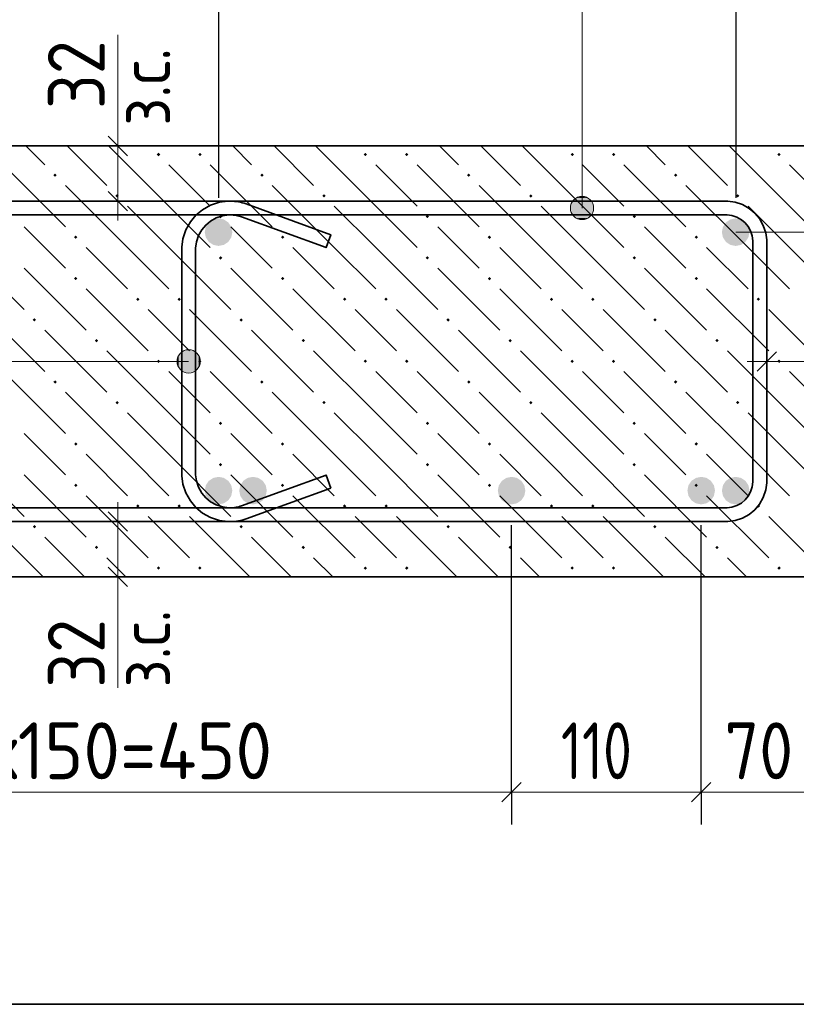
# Model space of a CAD drawing. Header units: millimetres. Extents: x 0 to 42000, y 0 to 29700.
# Tile 13 of 21: x 31522 to 34525, y 12573 to 16383. Entities that reach past the tile are written whole.
import ezdxf

# ---------------------------------------------------------------- set-up
doc = ezdxf.new("R2010")
doc.units = ezdxf.units.MM
doc.linetypes.add('______2', pattern=[270, 200, -70])
for name, color, linetype, lineweight in [('S1 Продольная арматура', 52, 'Continuous', 25), ('S2 ДОП Продольная арматура', 52, 'Continuous', 25), ('Standard', 7, 'Continuous', 25), ('Затяжка', 52, 'Continuous', 25), ('Позиционная метка линия выноска', 7, 'Continuous', 13), ('Размерная выноска', 7, 'Continuous', 13), ('Хомут', 52, 'Continuous', 25)]:
    doc.layers.add(name, color=color, linetype=linetype, lineweight=lineweight)
doc.layers.add('ЖБ Пилон', color=7, linetype='______2', lineweight=13, true_color=0xa0a0a0)
doc.styles.add('ISOCPEUR', font='txt')

msp = doc.modelspace()

# ---------------------------------------------------------------- hatches: boundary and pattern name
at = {"layer": 'S1 Продольная арматура', "linetype": 'Continuous', "lineweight": 18, "transparency": 33554687}
for points in [[(32344.3, 15560.7), (32340.2, 15581.1), (32328.7, 15598.4), (32311.4, 15609.9), (32291, 15614), (32270.6, 15609.9), (32253.2, 15598.4), (32241.7, 15581.1), (32237.6, 15560.7), (32241.7, 15540.3), (32253.2, 15522.9), (32270.6, 15511.4), (32291, 15507.3), (32311.4, 15511.4), (32328.7, 15522.9), (32340.2, 15540.3)], [(32344.3, 15560.7), (32340.2, 15581.1), (32328.7, 15598.4), (32311.4, 15609.9), (32291, 15614), (32270.6, 15609.9), (32253.2, 15598.4), (32241.7, 15581.1), (32237.6, 15560.7), (32241.7, 15540.3), (32253.2, 15522.9), (32270.6, 15511.4), (32291, 15507.3), (32311.4, 15511.4), (32328.7, 15522.9), (32340.2, 15540.3)], [(34344.3, 15560.7), (34340.2, 15581.1), (34328.7, 15598.4), (34311.4, 15609.9), (34291, 15614), (34270.6, 15609.9), (34253.2, 15598.4), (34241.7, 15581.1), (34237.6, 15560.7), (34241.7, 15540.3), (34253.2, 15522.9), (34270.6, 15511.4), (34291, 15507.3), (34311.4, 15511.4), (34328.7, 15522.9), (34340.2, 15540.3)], [(34344.3, 15560.7), (34340.2, 15581.1), (34328.7, 15598.4), (34311.4, 15609.9), (34291, 15614), (34270.6, 15609.9), (34253.2, 15598.4), (34241.7, 15581.1), (34237.6, 15560.7), (34241.7, 15540.3), (34253.2, 15522.9), (34270.6, 15511.4), (34291, 15507.3), (34311.4, 15511.4), (34328.7, 15522.9), (34340.2, 15540.3)], [(32344.3, 14560.7), (32340.2, 14581.1), (32328.7, 14598.4), (32311.4, 14609.9), (32291, 14614), (32270.6, 14609.9), (32253.2, 14598.4), (32241.7, 14581.1), (32237.6, 14560.7), (32241.7, 14540.3), (32253.2, 14522.9), (32270.6, 14511.4), (32291, 14507.3), (32311.4, 14511.4), (32328.7, 14522.9), (32340.2, 14540.3)], [(32344.3, 14560.7), (32340.2, 14581.1), (32328.7, 14598.4), (32311.4, 14609.9), (32291, 14614), (32270.6, 14609.9), (32253.2, 14598.4), (32241.7, 14581.1), (32237.6, 14560.7), (32241.7, 14540.3), (32253.2, 14522.9), (32270.6, 14511.4), (32291, 14507.3), (32311.4, 14511.4), (32328.7, 14522.9), (32340.2, 14540.3)], [(34344.3, 14560.7), (34340.2, 14581.1), (34328.7, 14598.4), (34311.4, 14609.9), (34291, 14614), (34270.6, 14609.9), (34253.2, 14598.4), (34241.7, 14581.1), (34237.6, 14560.7), (34241.7, 14540.3), (34253.2, 14522.9), (34270.6, 14511.4), (34291, 14507.3), (34311.4, 14511.4), (34328.7, 14522.9), (34340.2, 14540.3)], [(34344.3, 14560.7), (34340.2, 14581.1), (34328.7, 14598.4), (34311.4, 14609.9), (34291, 14614), (34270.6, 14609.9), (34253.2, 14598.4), (34241.7, 14581.1), (34237.6, 14560.7), (34241.7, 14540.3), (34253.2, 14522.9), (34270.6, 14511.4), (34291, 14507.3), (34311.4, 14511.4), (34328.7, 14522.9), (34340.2, 14540.3)]]:
    msp.add_hatch(color=7, dxfattribs=at).paths.add_polyline_path(points)
at = {"layer": 'S2 ДОП Продольная арматура', "linetype": 'Continuous', "lineweight": 25, "transparency": 33554687}
for points in [[(32477.6, 14560.7), (32473.6, 14581.1), (32462, 14598.4), (32444.7, 14609.9), (32424.3, 14614), (32403.9, 14609.9), (32386.6, 14598.4), (32375, 14581.1), (32371, 14560.7), (32375, 14540.3), (32386.6, 14522.9), (32403.9, 14511.4), (32424.3, 14507.3), (32444.7, 14511.4), (32462, 14522.9), (32473.6, 14540.3)], [(32477.6, 14560.7), (32473.6, 14581.1), (32462, 14598.4), (32444.7, 14609.9), (32424.3, 14614), (32403.9, 14609.9), (32386.6, 14598.4), (32375, 14581.1), (32371, 14560.7), (32375, 14540.3), (32386.6, 14522.9), (32403.9, 14511.4), (32424.3, 14507.3), (32444.7, 14511.4), (32462, 14522.9), (32473.6, 14540.3)], [(33477.6, 14560.7), (33473.6, 14581.1), (33462, 14598.4), (33444.7, 14609.9), (33424.3, 14614), (33403.9, 14609.9), (33386.6, 14598.4), (33375, 14581.1), (33371, 14560.7), (33375, 14540.3), (33386.6, 14522.9), (33403.9, 14511.4), (33424.3, 14507.3), (33444.7, 14511.4), (33462, 14522.9), (33473.6, 14540.3)], [(33477.6, 14560.7), (33473.6, 14581.1), (33462, 14598.4), (33444.7, 14609.9), (33424.3, 14614), (33403.9, 14609.9), (33386.6, 14598.4), (33375, 14581.1), (33371, 14560.7), (33375, 14540.3), (33386.6, 14522.9), (33403.9, 14511.4), (33424.3, 14507.3), (33444.7, 14511.4), (33462, 14522.9), (33473.6, 14540.3)], [(34211, 14560.7), (34206.9, 14581.1), (34195.3, 14598.4), (34178, 14609.9), (34157.6, 14614), (34137.2, 14609.9), (34119.9, 14598.4), (34108.3, 14581.1), (34104.3, 14560.7), (34108.3, 14540.3), (34119.9, 14522.9), (34137.2, 14511.4), (34157.6, 14507.3), (34178, 14511.4), (34195.3, 14522.9), (34206.9, 14540.3)], [(34211, 14560.7), (34206.9, 14581.1), (34195.3, 14598.4), (34178, 14609.9), (34157.6, 14614), (34137.2, 14609.9), (34119.9, 14598.4), (34108.3, 14581.1), (34104.3, 14560.7), (34108.3, 14540.3), (34119.9, 14522.9), (34137.2, 14511.4), (34157.6, 14507.3), (34178, 14511.4), (34195.3, 14522.9), (34206.9, 14540.3)]]:
    msp.add_hatch(color=7, dxfattribs=at).paths.add_polyline_path(points)
at = {"layer": 'ЖБ Пилон', "linetype": 'Continuous', "lineweight": 18, "transparency": 33554687}
for points in [[(32052.2, 15861.1), (32058.7, 15867.6), (32065.2, 15861.1), (32058.7, 15854.6)], [(32212.2, 15861.1), (32218.7, 15867.6), (32225.2, 15861.1), (32218.7, 15854.6)], [(32852.2, 15861.1), (32858.7, 15867.6), (32865.2, 15861.1), (32858.7, 15854.6)], [(33012.2, 15861.1), (33018.7, 15867.6), (33025.2, 15861.1), (33018.7, 15854.6)], [(33652.2, 15861.1), (33658.7, 15867.6), (33665.2, 15861.1), (33658.7, 15854.6)], [(33812.2, 15861.1), (33818.7, 15867.6), (33825.2, 15861.1), (33818.7, 15854.6)], [(34452.2, 15861.1), (34458.7, 15867.6), (34465.2, 15861.1), (34458.7, 15854.6)], [(31652.2, 15781.1), (31658.7, 15787.6), (31665.2, 15781.1), (31658.7, 15774.6)], [(32452.2, 15781.1), (32458.7, 15787.6), (32465.2, 15781.1), (32458.7, 15774.6)], [(33252.2, 15781.1), (33258.7, 15787.6), (33265.2, 15781.1), (33258.7, 15774.6)], [(34052.2, 15781.1), (34058.7, 15787.6), (34065.2, 15781.1), (34058.7, 15774.6)], [(31892.2, 15701.1), (31898.7, 15707.6), (31905.2, 15701.1), (31898.7, 15694.6)], [(32692.2, 15701.1), (32698.7, 15707.6), (32705.2, 15701.1), (32698.7, 15694.6)], [(33492.2, 15701.1), (33498.7, 15707.6), (33505.2, 15701.1), (33498.7, 15694.6)], [(34292.2, 15701.1), (34298.7, 15707.6), (34305.2, 15701.1), (34298.7, 15694.6)], [(32292.2, 15621.1), (32298.7, 15627.6), (32305.2, 15621.1), (32298.7, 15614.6)], [(33092.2, 15621.1), (33098.7, 15627.6), (33105.2, 15621.1), (33098.7, 15614.6)], [(33892.2, 15621.1), (33898.7, 15627.6), (33905.2, 15621.1), (33898.7, 15614.6)], [(31732.2, 15541.1), (31738.7, 15547.6), (31745.2, 15541.1), (31738.7, 15534.6)], [(32532.2, 15541.1), (32538.7, 15547.6), (32545.2, 15541.1), (32538.7, 15534.6)], [(33332.2, 15541.1), (33338.7, 15547.6), (33345.2, 15541.1), (33338.7, 15534.6)], [(34132.2, 15541.1), (34138.7, 15547.6), (34145.2, 15541.1), (34138.7, 15534.6)], [(32292.2, 15461.1), (32298.7, 15467.6), (32305.2, 15461.1), (32298.7, 15454.6)], [(33092.2, 15461.1), (33098.7, 15467.6), (33105.2, 15461.1), (33098.7, 15454.6)], [(33892.2, 15461.1), (33898.7, 15467.6), (33905.2, 15461.1), (33898.7, 15454.6)], [(31732.2, 15381.1), (31738.7, 15387.6), (31745.2, 15381.1), (31738.7, 15374.6)], [(32532.2, 15381.1), (32538.7, 15387.6), (32545.2, 15381.1), (32538.7, 15374.6)], [(33332.2, 15381.1), (33338.7, 15387.6), (33345.2, 15381.1), (33338.7, 15374.6)], [(34132.2, 15381.1), (34138.7, 15387.6), (34145.2, 15381.1), (34138.7, 15374.6)], [(31972.2, 15301.1), (31978.7, 15307.6), (31985.2, 15301.1), (31978.7, 15294.6)], [(32132.2, 15301.1), (32138.7, 15307.6), (32145.2, 15301.1), (32138.7, 15294.6)], [(32772.2, 15301.1), (32778.7, 15307.6), (32785.2, 15301.1), (32778.7, 15294.6)], [(32932.2, 15301.1), (32938.7, 15307.6), (32945.2, 15301.1), (32938.7, 15294.6)], [(33572.2, 15301.1), (33578.7, 15307.6), (33585.2, 15301.1), (33578.7, 15294.6)], [(33732.2, 15301.1), (33738.7, 15307.6), (33745.2, 15301.1), (33738.7, 15294.6)], [(34372.2, 15301.1), (34378.7, 15307.6), (34385.2, 15301.1), (34378.7, 15294.6)], [(31572.2, 15221.1), (31578.7, 15227.6), (31585.2, 15221.1), (31578.7, 15214.6)], [(32372.2, 15221.1), (32378.7, 15227.6), (32385.2, 15221.1), (32378.7, 15214.6)], [(33172.2, 15221.1), (33178.7, 15227.6), (33185.2, 15221.1), (33178.7, 15214.6)], [(33972.2, 15221.1), (33978.7, 15227.6), (33985.2, 15221.1), (33978.7, 15214.6)], [(31812.2, 15141.1), (31818.7, 15147.6), (31825.2, 15141.1), (31818.7, 15134.6)], [(32612.2, 15141.1), (32618.7, 15147.6), (32625.2, 15141.1), (32618.7, 15134.6)], [(33412.2, 15141.1), (33418.7, 15147.6), (33425.2, 15141.1), (33418.7, 15134.6)], [(34212.2, 15141.1), (34218.7, 15147.6), (34225.2, 15141.1), (34218.7, 15134.6)], [(32052.2, 15061.1), (32058.7, 15067.6), (32065.2, 15061.1), (32058.7, 15054.6)], [(32212.2, 15061.1), (32218.7, 15067.6), (32225.2, 15061.1), (32218.7, 15054.6)], [(32852.2, 15061.1), (32858.7, 15067.6), (32865.2, 15061.1), (32858.7, 15054.6)], [(33012.2, 15061.1), (33018.7, 15067.6), (33025.2, 15061.1), (33018.7, 15054.6)], [(33652.2, 15061.1), (33658.7, 15067.6), (33665.2, 15061.1), (33658.7, 15054.6)], [(33812.2, 15061.1), (33818.7, 15067.6), (33825.2, 15061.1), (33818.7, 15054.6)], [(34452.2, 15061.1), (34458.7, 15067.6), (34465.2, 15061.1), (34458.7, 15054.6)], [(31652.2, 14981.1), (31658.7, 14987.6), (31665.2, 14981.1), (31658.7, 14974.6)], [(32452.2, 14981.1), (32458.7, 14987.6), (32465.2, 14981.1), (32458.7, 14974.6)], [(33252.2, 14981.1), (33258.7, 14987.6), (33265.2, 14981.1), (33258.7, 14974.6)], [(34052.2, 14981.1), (34058.7, 14987.6), (34065.2, 14981.1), (34058.7, 14974.6)], [(31892.2, 14901.1), (31898.7, 14907.6), (31905.2, 14901.1), (31898.7, 14894.6)], [(32692.2, 14901.1), (32698.7, 14907.6), (32705.2, 14901.1), (32698.7, 14894.6)], [(33492.2, 14901.1), (33498.7, 14907.6), (33505.2, 14901.1), (33498.7, 14894.6)], [(34292.2, 14901.1), (34298.7, 14907.6), (34305.2, 14901.1), (34298.7, 14894.6)], [(32292.2, 14821.1), (32298.7, 14827.6), (32305.2, 14821.1), (32298.7, 14814.6)], [(33092.2, 14821.1), (33098.7, 14827.6), (33105.2, 14821.1), (33098.7, 14814.6)], [(33892.2, 14821.1), (33898.7, 14827.6), (33905.2, 14821.1), (33898.7, 14814.6)], [(31732.2, 14741.1), (31738.7, 14747.6), (31745.2, 14741.1), (31738.7, 14734.6)], [(32532.2, 14741.1), (32538.7, 14747.6), (32545.2, 14741.1), (32538.7, 14734.6)], [(33332.2, 14741.1), (33338.7, 14747.6), (33345.2, 14741.1), (33338.7, 14734.6)], [(34132.2, 14741.1), (34138.7, 14747.6), (34145.2, 14741.1), (34138.7, 14734.6)], [(32292.2, 14661.1), (32298.7, 14667.6), (32305.2, 14661.1), (32298.7, 14654.6)], [(33092.2, 14661.1), (33098.7, 14667.6), (33105.2, 14661.1), (33098.7, 14654.6)], [(33892.2, 14661.1), (33898.7, 14667.6), (33905.2, 14661.1), (33898.7, 14654.6)], [(31732.2, 14581.1), (31738.7, 14587.6), (31745.2, 14581.1), (31738.7, 14574.6)], [(32532.2, 14581.1), (32538.7, 14587.6), (32545.2, 14581.1), (32538.7, 14574.6)], [(33332.2, 14581.1), (33338.7, 14587.6), (33345.2, 14581.1), (33338.7, 14574.6)], [(34132.2, 14581.1), (34138.7, 14587.6), (34145.2, 14581.1), (34138.7, 14574.6)], [(31972.2, 14501.1), (31978.7, 14507.6), (31985.2, 14501.1), (31978.7, 14494.6)], [(32132.2, 14501.1), (32138.7, 14507.6), (32145.2, 14501.1), (32138.7, 14494.6)], [(32772.2, 14501.1), (32778.7, 14507.6), (32785.2, 14501.1), (32778.7, 14494.6)], [(32932.2, 14501.1), (32938.7, 14507.6), (32945.2, 14501.1), (32938.7, 14494.6)], [(33572.2, 14501.1), (33578.7, 14507.6), (33585.2, 14501.1), (33578.7, 14494.6)], [(33732.2, 14501.1), (33738.7, 14507.6), (33745.2, 14501.1), (33738.7, 14494.6)], [(34372.2, 14501.1), (34378.7, 14507.6), (34385.2, 14501.1), (34378.7, 14494.6)], [(31572.2, 14421.1), (31578.7, 14427.6), (31585.2, 14421.1), (31578.7, 14414.6)], [(32372.2, 14421.1), (32378.7, 14427.6), (32385.2, 14421.1), (32378.7, 14414.6)], [(33172.2, 14421.1), (33178.7, 14427.6), (33185.2, 14421.1), (33178.7, 14414.6)], [(33972.2, 14421.1), (33978.7, 14427.6), (33985.2, 14421.1), (33978.7, 14414.6)], [(31812.2, 14341.1), (31818.7, 14347.6), (31825.2, 14341.1), (31818.7, 14334.6)], [(32612.2, 14341.1), (32618.7, 14347.6), (32625.2, 14341.1), (32618.7, 14334.6)], [(33412.2, 14341.1), (33418.7, 14347.6), (33425.2, 14341.1), (33418.7, 14334.6)], [(34212.2, 14341.1), (34218.7, 14347.6), (34225.2, 14341.1), (34218.7, 14334.6)], [(32052.2, 14261.1), (32058.7, 14267.6), (32065.2, 14261.1), (32058.7, 14254.6)], [(32212.2, 14261.1), (32218.7, 14267.6), (32225.2, 14261.1), (32218.7, 14254.6)], [(32852.2, 14261.1), (32858.7, 14267.6), (32865.2, 14261.1), (32858.7, 14254.6)], [(33012.2, 14261.1), (33018.7, 14267.6), (33025.2, 14261.1), (33018.7, 14254.6)], [(33652.2, 14261.1), (33658.7, 14267.6), (33665.2, 14261.1), (33658.7, 14254.6)], [(33812.2, 14261.1), (33818.7, 14267.6), (33825.2, 14261.1), (33818.7, 14254.6)], [(34452.2, 14261.1), (34458.7, 14267.6), (34465.2, 14261.1), (34458.7, 14254.6)]]:
    msp.add_hatch(color=7, dxfattribs=at).paths.add_polyline_path(points, flags=16)
at = {"layer": 'Позиционная метка линия выноска', "linetype": 'Continuous', "lineweight": 13, "transparency": 33554687}
for points in [[(33674.2, 15692.7), (33719.2, 15692.7), (33696.7, 15699)], [(33735.4, 15676.5), (33658, 15676.5), (33651.7, 15654)], [(33735.4, 15676.5), (33651.7, 15654), (33741.7, 15654)], [(33719.2, 15692.7), (33674.2, 15692.7), (33658, 15676.5)], [(33719.2, 15692.7), (33658, 15676.5), (33735.4, 15676.5)], [(33741.7, 15654), (33651.7, 15654), (33658, 15631.5)], [(33741.7, 15654), (33658, 15631.5), (33735.4, 15631.5)], [(33735.4, 15631.5), (33658, 15631.5), (33674.2, 15615.3)], [(33735.4, 15631.5), (33674.2, 15615.3), (33719.2, 15615.3)], [(33719.2, 15615.3), (33674.2, 15615.3), (33696.7, 15609)], [(32136.7, 15083.2), (32152.9, 15022), (32152.9, 15099.4)], [(32152.9, 15099.4), (32175.4, 15015.7), (32175.4, 15105.7)], [(32152.9, 15099.4), (32152.9, 15022), (32175.4, 15015.7)], [(32175.4, 15105.7), (32175.4, 15015.7), (32197.9, 15022)], [(32175.4, 15105.7), (32197.9, 15022), (32197.9, 15099.4)], [(32197.9, 15099.4), (32197.9, 15022), (32214.1, 15038.2)], [(32197.9, 15099.4), (32214.1, 15038.2), (32214.1, 15083.2)], [(32136.7, 15038.2), (32136.7, 15083.2), (32130.4, 15060.7)], [(32136.7, 15083.2), (32136.7, 15038.2), (32152.9, 15022)], [(32214.1, 15083.2), (32214.1, 15038.2), (32220.4, 15060.7)]]:
    msp.add_hatch(color=7, dxfattribs=at).paths.add_polyline_path(points)

# ---------------------------------------------------------------- linework, layer by layer
at = {"layer": 'Standard', "color": 7, "linetype": 'Continuous', "lineweight": -3, "transparency": 33554687}
for p, q in [((32291, 16549), (32291, 15694)), ((34291, 16549), (34291, 15694)), ((31901, 15894), (31776, 15894)), ((31901, 15894), (32026, 15894)), ((31901, 15680.4), (31776, 15680.4)), ((31901, 15680.4), (32026, 15680.4)), ((34411, 15060.7), (34411, 15185.7)), ((34411, 15060.7), (34411, 14935.7)), ((31901, 14440.9), (31776, 14440.9)), ((31901, 14440.9), (32026, 14440.9)), ((31901, 14227.3), (31776, 14227.3)), ((31901, 14227.3), (32026, 14227.3)), ((33424.3, 13394), (33424.3, 13519)), ((34157.6, 13394), (34157.6, 13519)), ((33424.3, 13394), (33424.3, 13269)), ((34157.6, 13394), (34157.6, 13269))]:
    msp.add_line(p, q, dxfattribs=at)
at = {"layer": 'Standard', "color": 7, "linetype": 'Continuous', "lineweight": 13, "transparency": 33554687}
for p, q in [((31901, 15894), (31901, 15969)), ((31901, 15680.4), (31901, 15894)), ((31901, 15680.4), (31901, 15605.4)), ((34411, 15060.7), (34336, 15060.7)), ((34411, 15060.7), (34624.3, 15060.7)), ((31901, 14440.9), (31901, 14515.9)), ((31901, 14440.9), (31901, 14227.3)), ((31901, 14227.3), (31901, 14152.3)), ((30424.3, 13394), (33424.3, 13394)), ((33424.3, 13394), (34157.6, 13394)), ((34157.6, 13394), (34624.3, 13394))]:
    msp.add_line(p, q, dxfattribs=at)
at = {"layer": 'Standard', "color": 7, "linetype": 'Continuous', "lineweight": 25, "transparency": 33554687}
for p, q in [((31938.5, 15856.5), (31863.5, 15931.5)), ((31938.5, 15642.9), (31863.5, 15717.9)), ((34373.5, 15023.2), (34448.5, 15098.2)), ((31863.5, 14478.4), (31938.5, 14403.4)), ((31863.5, 14264.8), (31938.5, 14189.8)), ((33386.8, 13356.5), (33461.8, 13431.5)), ((34120.1, 13356.5), (34195.1, 13431.5))]:
    msp.add_line(p, q, dxfattribs=at)
at = {"layer": 'Standard', "color": 254, "linetype": 'Continuous', "lineweight": 35, "true_color": 0xc4c4ff, "transparency": 33554687}
msp.add_lwpolyline([(26958.7, 12573.2), (37500.2, 12573.2), (37500.2, 17728), (26958.7, 17728), (26958.7, 12573.2)], dxfattribs=at)
at = {"layer": 'Standard', "color": 7, "linetype": 'Continuous', "lineweight": -3, "transparency": 33554687}
for points in [[(33424.3, 13394), (33424.3, 13411), (33424.3, 13411), (33424.3, 13411), (33424.3, 13411), (33424.3, 14427.3)], [(34157.6, 13394), (34157.6, 13411), (34157.6, 13411), (34157.6, 14427.3)]]:
    msp.add_lwpolyline(points, dxfattribs=at)
at = {"layer": 'ЖБ Пилон', "color": 7, "linetype": 'Continuous', "lineweight": 35, "transparency": 33554687}
for p, q in [((34624.3, 15894), (29957.6, 15894)), ((29957.6, 14227.3), (34624.3, 14227.3))]:
    msp.add_line(p, q, dxfattribs=at)
at = {"layer": 'ЖБ Пилон', "color": 9, "linetype": 'Continuous', "lineweight": 18, "true_color": 0xc7c7c7, "transparency": 33554687}
for p, q in [((31545.8, 15894), (31618.7, 15821.1)), ((31705.8, 15894), (31858.7, 15741.1)), ((32098.7, 15661.1), (31865.8, 15894)), ((32345.8, 15894), (32418.7, 15821.1)), ((32505.8, 15894), (32658.7, 15741.1)), ((32898.7, 15661.1), (32665.8, 15894)), ((33145.8, 15894), (33218.7, 15821.1)), ((33305.8, 15894), (33458.7, 15741.1)), ((33698.7, 15661.1), (33465.8, 15894)), ((33945.8, 15894), (34018.7, 15821.1)), ((34105.8, 15894), (34258.7, 15741.1)), ((34498.7, 15661.1), (34265.8, 15894)), ((31458.7, 15821.1), (31698.7, 15581.1)), ((32098.7, 15821.1), (32258.7, 15661.1)), ((32258.7, 15821.1), (32498.7, 15581.1)), ((32898.7, 15821.1), (33058.7, 15661.1)), ((33058.7, 15821.1), (33298.7, 15581.1)), ((33698.7, 15821.1), (33858.7, 15661.1)), ((33858.7, 15821.1), (34098.7, 15581.1)), ((34498.7, 15821.1), (34624.3, 15695.5)), ((31938.7, 15501.1), (31698.7, 15741.1)), ((32738.7, 15501.1), (32498.7, 15741.1)), ((33538.7, 15501.1), (33298.7, 15741.1)), ((34338.7, 15501.1), (34098.7, 15741.1)), ((31938.7, 15661.1), (32098.7, 15501.1)), ((32098.7, 15661.1), (32258.7, 15501.1)), ((32738.7, 15661.1), (32898.7, 15501.1)), ((32898.7, 15661.1), (33058.7, 15501.1)), ((33538.7, 15661.1), (33698.7, 15501.1)), ((33698.7, 15661.1), (33858.7, 15501.1)), ((34338.7, 15661.1), (34498.7, 15501.1)), ((34498.7, 15661.1), (34624.3, 15535.5)), ((31618.7, 15501.1), (31538.7, 15581.1)), ((32418.7, 15501.1), (32338.7, 15581.1)), ((33218.7, 15501.1), (33138.7, 15581.1)), ((34018.7, 15501.1), (33938.7, 15581.1)), ((31298.7, 15501.1), (31538.7, 15261.1)), ((31698.7, 15421.1), (31618.7, 15501.1)), ((31778.7, 15501.1), (31938.7, 15341.1)), ((31938.7, 15501.1), (32098.7, 15341.1)), ((32098.7, 15501.1), (32338.7, 15261.1)), ((32498.7, 15421.1), (32418.7, 15501.1)), ((32578.7, 15501.1), (32738.7, 15341.1)), ((32738.7, 15501.1), (32898.7, 15341.1)), ((32898.7, 15501.1), (33138.7, 15261.1)), ((33298.7, 15421.1), (33218.7, 15501.1)), ((33378.7, 15501.1), (33538.7, 15341.1)), ((33538.7, 15501.1), (33698.7, 15341.1)), ((33698.7, 15501.1), (33938.7, 15261.1)), ((34098.7, 15421.1), (34018.7, 15501.1)), ((34178.7, 15501.1), (34338.7, 15341.1)), ((34338.7, 15501.1), (34498.7, 15341.1)), ((34498.7, 15501.1), (34624.3, 15375.5)), ((31538.7, 15421.1), (31778.7, 15181.1)), ((32338.7, 15421.1), (32578.7, 15181.1)), ((33138.7, 15421.1), (33378.7, 15181.1)), ((33938.7, 15421.1), (34178.7, 15181.1)), ((31778.7, 15341.1), (32018.7, 15101.1)), ((32578.7, 15341.1), (32818.7, 15101.1)), ((33378.7, 15341.1), (33618.7, 15101.1)), ((34178.7, 15341.1), (34418.7, 15101.1)), ((31378.7, 15261.1), (31618.7, 15021.1)), ((32098.7, 15181.1), (32018.7, 15261.1)), ((32178.7, 15261.1), (32418.7, 15021.1)), ((32898.7, 15181.1), (32818.7, 15261.1)), ((32978.7, 15261.1), (33218.7, 15021.1)), ((33698.7, 15181.1), (33618.7, 15261.1)), ((33778.7, 15261.1), (34018.7, 15021.1)), ((34498.7, 15181.1), (34418.7, 15261.1)), ((31618.7, 15181.1), (31858.7, 14941.1)), ((32178.7, 15101.1), (32098.7, 15181.1)), ((32418.7, 15181.1), (32658.7, 14941.1)), ((32978.7, 15101.1), (32898.7, 15181.1)), ((33218.7, 15181.1), (33458.7, 14941.1)), ((33778.7, 15101.1), (33698.7, 15181.1)), ((34018.7, 15181.1), (34258.7, 14941.1)), ((34578.7, 15101.1), (34498.7, 15181.1)), ((32098.7, 14861.1), (31858.7, 15101.1)), ((32898.7, 14861.1), (32658.7, 15101.1)), ((33698.7, 14861.1), (33458.7, 15101.1)), ((34498.7, 14861.1), (34258.7, 15101.1)), ((31458.7, 15021.1), (31698.7, 14781.1)), ((32098.7, 15021.1), (32258.7, 14861.1)), ((32258.7, 15021.1), (32498.7, 14781.1)), ((32898.7, 15021.1), (33058.7, 14861.1)), ((33058.7, 15021.1), (33298.7, 14781.1)), ((33698.7, 15021.1), (33858.7, 14861.1)), ((33858.7, 15021.1), (34098.7, 14781.1)), ((34498.7, 15021.1), (34624.3, 14895.5)), ((31938.7, 14701.1), (31698.7, 14941.1)), ((32738.7, 14701.1), (32498.7, 14941.1)), ((33538.7, 14701.1), (33298.7, 14941.1)), ((34338.7, 14701.1), (34098.7, 14941.1)), ((31938.7, 14861.1), (32098.7, 14701.1)), ((32098.7, 14861.1), (32258.7, 14701.1)), ((32738.7, 14861.1), (32898.7, 14701.1)), ((32898.7, 14861.1), (33058.7, 14701.1)), ((33538.7, 14861.1), (33698.7, 14701.1)), ((33698.7, 14861.1), (33858.7, 14701.1)), ((34338.7, 14861.1), (34498.7, 14701.1)), ((34498.7, 14861.1), (34624.3, 14735.5)), ((31618.7, 14701.1), (31538.7, 14781.1)), ((32418.7, 14701.1), (32338.7, 14781.1)), ((33218.7, 14701.1), (33138.7, 14781.1)), ((34018.7, 14701.1), (33938.7, 14781.1)), ((31298.7, 14701.1), (31538.7, 14461.1)), ((31698.7, 14621.1), (31618.7, 14701.1)), ((31778.7, 14701.1), (31938.7, 14541.1)), ((31938.7, 14701.1), (32098.7, 14541.1)), ((32098.7, 14701.1), (32338.7, 14461.1)), ((32498.7, 14621.1), (32418.7, 14701.1)), ((32578.7, 14701.1), (32738.7, 14541.1)), ((32738.7, 14701.1), (32898.7, 14541.1)), ((32898.7, 14701.1), (33138.7, 14461.1)), ((33298.7, 14621.1), (33218.7, 14701.1)), ((33378.7, 14701.1), (33538.7, 14541.1)), ((33538.7, 14701.1), (33698.7, 14541.1)), ((33698.7, 14701.1), (33938.7, 14461.1)), ((34098.7, 14621.1), (34018.7, 14701.1)), ((34178.7, 14701.1), (34338.7, 14541.1)), ((34338.7, 14701.1), (34498.7, 14541.1)), ((34498.7, 14701.1), (34624.3, 14575.5)), ((31538.7, 14621.1), (31778.7, 14381.1)), ((32338.7, 14621.1), (32578.7, 14381.1)), ((33138.7, 14621.1), (33378.7, 14381.1)), ((33938.7, 14621.1), (34178.7, 14381.1)), ((31778.7, 14541.1), (32018.7, 14301.1)), ((32578.7, 14541.1), (32818.7, 14301.1)), ((33378.7, 14541.1), (33618.7, 14301.1)), ((34178.7, 14541.1), (34418.7, 14301.1)), ((31378.7, 14461.1), (31612.4, 14227.3)), ((32098.7, 14381.1), (32018.7, 14461.1)), ((32178.7, 14461.1), (32412.4, 14227.3)), ((32898.7, 14381.1), (32818.7, 14461.1)), ((32978.7, 14461.1), (33212.4, 14227.3)), ((33698.7, 14381.1), (33618.7, 14461.1)), ((33778.7, 14461.1), (34012.4, 14227.3)), ((34498.7, 14381.1), (34418.7, 14461.1)), ((31618.7, 14381.1), (31772.4, 14227.3)), ((32178.7, 14301.1), (32098.7, 14381.1)), ((32418.7, 14381.1), (32572.4, 14227.3)), ((32978.7, 14301.1), (32898.7, 14381.1)), ((33218.7, 14381.1), (33372.4, 14227.3)), ((33778.7, 14301.1), (33698.7, 14381.1)), ((34018.7, 14381.1), (34172.4, 14227.3)), ((34578.7, 14301.1), (34498.7, 14381.1)), ((31932.4, 14227.3), (31858.7, 14301.1)), ((32732.4, 14227.3), (32658.7, 14301.1)), ((33532.4, 14227.3), (33458.7, 14301.1)), ((34332.4, 14227.3), (34258.7, 14301.1))]:
    msp.add_line(p, q, dxfattribs=at)
at = {"layer": 'Затяжка', "color": 7, "linetype": 'Continuous', "lineweight": 35, "transparency": 33554687}
msp.add_lwpolyline([(32725, 14570.5), (32397.4, 14451.2), (32390.3, 14448.9), (32382.9, 14446.8), (32375.4, 14445), (32367.8, 14443.5), (32360.2, 14442.3), (32352.6, 14441.4), (32344.9, 14440.9), (32337.4, 14440.7), (32326.6, 14440.7), (32294.1, 14445.2), (32260.2, 14456.4), (32229, 14473.8), (32203.4, 14495.3), (32181.9, 14520.9), (32164.4, 14552.1), (32153.3, 14586), (32148.8, 14618.5), (32148.8, 15502.8), (32153.3, 15535.4), (32164.4, 15569.2), (32181.9, 15600.4), (32203.4, 15626.1), (32229, 15647.5), (32260.2, 15665), (32294.1, 15676.1), (32326.6, 15680.7), (32337.4, 15680.7), (32344.9, 15680.4), (32352.6, 15679.9), (32360.2, 15679), (32367.8, 15677.8), (32375.4, 15676.3), (32382.9, 15674.5), (32390.3, 15672.4), (32397.4, 15670.1), (32725, 15550.8), (32706.8, 15500.7), (32380, 15619.7), (32374.6, 15621.4), (32369.3, 15622.9), (32364, 15624.2), (32358.6, 15625.3), (32353.2, 15626.1), (32347.7, 15626.8), (32342.2, 15627.2), (32336.6, 15627.3), (32330.3, 15627.3), (32306.2, 15624), (32281.8, 15615.9), (32259.4, 15603.4), (32241.2, 15588.2), (32226, 15570), (32213.5, 15547.6), (32205.4, 15523.2), (32202.1, 15499.1), (32202.1, 14622.2), (32205.4, 14598.1), (32213.5, 14573.7), (32226, 14551.3), (32241.2, 14533.1), (32259.4, 14517.9), (32281.8, 14505.4), (32306.2, 14497.3), (32330.3, 14494), (32336.6, 14494), (32342.2, 14494.2), (32347.7, 14494.6), (32353.2, 14495.2), (32358.6, 14496), (32364, 14497.1), (32369.3, 14498.4), (32374.6, 14499.9), (32380, 14501.6), (32706.8, 14620.6), (32725, 14570.5)], dxfattribs=at)
msp.add_lwpolyline([(32725, 14570.5), (32397.4, 14451.2), (32390.3, 14448.9), (32382.9, 14446.8), (32375.4, 14445), (32367.8, 14443.5), (32360.2, 14442.3), (32352.6, 14441.4), (32344.9, 14440.9), (32337.4, 14440.7), (32326.6, 14440.7), (32294.1, 14445.2), (32260.2, 14456.4), (32229, 14473.8), (32203.4, 14495.3), (32181.9, 14520.9), (32164.4, 14552.1), (32153.3, 14586), (32148.8, 14618.5), (32148.8, 15502.8), (32153.3, 15535.4), (32164.4, 15569.2), (32181.9, 15600.4), (32203.4, 15626.1), (32229, 15647.5), (32260.2, 15665), (32294.1, 15676.1), (32326.6, 15680.7), (32337.4, 15680.7), (32344.9, 15680.4), (32352.6, 15679.9), (32360.2, 15679), (32367.8, 15677.8), (32375.4, 15676.3), (32382.9, 15674.5), (32390.3, 15672.4), (32397.4, 15670.1), (32725, 15550.8), (32706.8, 15500.7), (32380, 15619.7), (32374.6, 15621.4), (32369.3, 15622.9), (32364, 15624.2), (32358.6, 15625.3), (32353.2, 15626.1), (32347.7, 15626.8), (32342.2, 15627.2), (32336.6, 15627.3), (32330.3, 15627.3), (32306.2, 15624), (32281.8, 15615.9), (32259.4, 15603.4), (32241.2, 15588.2), (32226, 15570), (32213.5, 15547.6), (32205.4, 15523.2), (32202.1, 15499.1), (32202.1, 14622.2), (32205.4, 14598.1), (32213.5, 14573.7), (32226, 14551.3), (32241.2, 14533.1), (32259.4, 14517.9), (32281.8, 14505.4), (32306.2, 14497.3), (32330.3, 14494), (32336.6, 14494), (32342.2, 14494.2), (32347.7, 14494.6), (32353.2, 14495.2), (32358.6, 14496), (32364, 14497.1), (32369.3, 14498.4), (32374.6, 14499.9), (32380, 14501.6), (32706.8, 14620.6), (32725, 14570.5)], dxfattribs=at)
msp.add_lwpolyline([(32725, 14570.5), (32397.4, 14451.2), (32390.3, 14448.9), (32382.9, 14446.8), (32375.4, 14445), (32367.8, 14443.5), (32360.2, 14442.3), (32352.6, 14441.4), (32344.9, 14440.9), (32337.4, 14440.7), (32326.6, 14440.7), (32294.1, 14445.2), (32260.2, 14456.4), (32229, 14473.8), (32203.4, 14495.3), (32181.9, 14520.9), (32164.4, 14552.1), (32153.3, 14586), (32148.8, 14618.5), (32148.8, 15502.8), (32153.3, 15535.4), (32164.4, 15569.2), (32181.9, 15600.4), (32203.4, 15626.1), (32229, 15647.5), (32260.2, 15665), (32294.1, 15676.1), (32326.6, 15680.7), (32337.4, 15680.7), (32344.9, 15680.4), (32352.6, 15679.9), (32360.2, 15679), (32367.8, 15677.8), (32375.4, 15676.3), (32382.9, 15674.5), (32390.3, 15672.4), (32397.4, 15670.1), (32725, 15550.8), (32706.8, 15500.7), (32380, 15619.7), (32374.6, 15621.4), (32369.3, 15622.9), (32364, 15624.2), (32358.6, 15625.3), (32353.2, 15626.1), (32347.7, 15626.8), (32342.2, 15627.2), (32336.6, 15627.3), (32330.3, 15627.3), (32306.2, 15624), (32281.8, 15615.9), (32259.4, 15603.4), (32241.2, 15588.2), (32226, 15570), (32213.5, 15547.6), (32205.4, 15523.2), (32202.1, 15499.1), (32202.1, 14622.2), (32205.4, 14598.1), (32213.5, 14573.7), (32226, 14551.3), (32241.2, 14533.1), (32259.4, 14517.9), (32281.8, 14505.4), (32306.2, 14497.3), (32330.3, 14494), (32336.6, 14494), (32342.2, 14494.2), (32347.7, 14494.6), (32353.2, 14495.2), (32358.6, 14496), (32364, 14497.1), (32369.3, 14498.4), (32374.6, 14499.9), (32380, 14501.6), (32706.8, 14620.6), (32725, 14570.5)], dxfattribs=at)
msp.add_lwpolyline([(32725, 14570.5), (32397.4, 14451.2), (32390.3, 14448.9), (32382.9, 14446.8), (32375.4, 14445), (32367.8, 14443.5), (32360.2, 14442.3), (32352.6, 14441.4), (32344.9, 14440.9), (32337.4, 14440.7), (32326.6, 14440.7), (32294.1, 14445.2), (32260.2, 14456.4), (32229, 14473.8), (32203.4, 14495.3), (32181.9, 14520.9), (32164.4, 14552.1), (32153.3, 14586), (32148.8, 14618.5), (32148.8, 15502.8), (32153.3, 15535.4), (32164.4, 15569.2), (32181.9, 15600.4), (32203.4, 15626.1), (32229, 15647.5), (32260.2, 15665), (32294.1, 15676.1), (32326.6, 15680.7), (32337.4, 15680.7), (32344.9, 15680.4), (32352.6, 15679.9), (32360.2, 15679), (32367.8, 15677.8), (32375.4, 15676.3), (32382.9, 15674.5), (32390.3, 15672.4), (32397.4, 15670.1), (32725, 15550.8), (32706.8, 15500.7), (32380, 15619.7), (32374.6, 15621.4), (32369.3, 15622.9), (32364, 15624.2), (32358.6, 15625.3), (32353.2, 15626.1), (32347.7, 15626.8), (32342.2, 15627.2), (32336.6, 15627.3), (32330.3, 15627.3), (32306.2, 15624), (32281.8, 15615.9), (32259.4, 15603.4), (32241.2, 15588.2), (32226, 15570), (32213.5, 15547.6), (32205.4, 15523.2), (32202.1, 15499.1), (32202.1, 14622.2), (32205.4, 14598.1), (32213.5, 14573.7), (32226, 14551.3), (32241.2, 14533.1), (32259.4, 14517.9), (32281.8, 14505.4), (32306.2, 14497.3), (32330.3, 14494), (32336.6, 14494), (32342.2, 14494.2), (32347.7, 14494.6), (32353.2, 14495.2), (32358.6, 14496), (32364, 14497.1), (32369.3, 14498.4), (32374.6, 14499.9), (32380, 14501.6), (32706.8, 14620.6), (32725, 14570.5)], dxfattribs=at)
msp.add_lwpolyline([(32725, 14570.5), (32397.4, 14451.2), (32390.3, 14448.9), (32382.9, 14446.8), (32375.4, 14445), (32367.8, 14443.5), (32360.2, 14442.3), (32352.6, 14441.4), (32344.9, 14440.9), (32337.4, 14440.7), (32326.6, 14440.7), (32294.1, 14445.2), (32260.2, 14456.4), (32229, 14473.8), (32203.4, 14495.3), (32181.9, 14520.9), (32164.4, 14552.1), (32153.3, 14586), (32148.8, 14618.5), (32148.8, 15502.8), (32153.3, 15535.4), (32164.4, 15569.2), (32181.9, 15600.4), (32203.4, 15626.1), (32229, 15647.5), (32260.2, 15665), (32294.1, 15676.1), (32326.6, 15680.7), (32337.4, 15680.7), (32344.9, 15680.4), (32352.6, 15679.9), (32360.2, 15679), (32367.8, 15677.8), (32375.4, 15676.3), (32382.9, 15674.5), (32390.3, 15672.4), (32397.4, 15670.1), (32725, 15550.8), (32706.8, 15500.7), (32380, 15619.7), (32374.6, 15621.4), (32369.3, 15622.9), (32364, 15624.2), (32358.6, 15625.3), (32353.2, 15626.1), (32347.7, 15626.8), (32342.2, 15627.2), (32336.6, 15627.3), (32330.3, 15627.3), (32306.2, 15624), (32281.8, 15615.9), (32259.4, 15603.4), (32241.2, 15588.2), (32226, 15570), (32213.5, 15547.6), (32205.4, 15523.2), (32202.1, 15499.1), (32202.1, 14622.2), (32205.4, 14598.1), (32213.5, 14573.7), (32226, 14551.3), (32241.2, 14533.1), (32259.4, 14517.9), (32281.8, 14505.4), (32306.2, 14497.3), (32330.3, 14494), (32336.6, 14494), (32342.2, 14494.2), (32347.7, 14494.6), (32353.2, 14495.2), (32358.6, 14496), (32364, 14497.1), (32369.3, 14498.4), (32374.6, 14499.9), (32380, 14501.6), (32706.8, 14620.6), (32725, 14570.5)], dxfattribs=at)
msp.add_lwpolyline([(32725, 14570.5), (32397.4, 14451.2), (32390.3, 14448.9), (32382.9, 14446.8), (32375.4, 14445), (32367.8, 14443.5), (32360.2, 14442.3), (32352.6, 14441.4), (32344.9, 14440.9), (32337.4, 14440.7), (32326.6, 14440.7), (32294.1, 14445.2), (32260.2, 14456.4), (32229, 14473.8), (32203.4, 14495.3), (32181.9, 14520.9), (32164.4, 14552.1), (32153.3, 14586), (32148.8, 14618.5), (32148.8, 15502.8), (32153.3, 15535.4), (32164.4, 15569.2), (32181.9, 15600.4), (32203.4, 15626.1), (32229, 15647.5), (32260.2, 15665), (32294.1, 15676.1), (32326.6, 15680.7), (32337.4, 15680.7), (32344.9, 15680.4), (32352.6, 15679.9), (32360.2, 15679), (32367.8, 15677.8), (32375.4, 15676.3), (32382.9, 15674.5), (32390.3, 15672.4), (32397.4, 15670.1), (32725, 15550.8), (32706.8, 15500.7), (32380, 15619.7), (32374.6, 15621.4), (32369.3, 15622.9), (32364, 15624.2), (32358.6, 15625.3), (32353.2, 15626.1), (32347.7, 15626.8), (32342.2, 15627.2), (32336.6, 15627.3), (32330.3, 15627.3), (32306.2, 15624), (32281.8, 15615.9), (32259.4, 15603.4), (32241.2, 15588.2), (32226, 15570), (32213.5, 15547.6), (32205.4, 15523.2), (32202.1, 15499.1), (32202.1, 14622.2), (32205.4, 14598.1), (32213.5, 14573.7), (32226, 14551.3), (32241.2, 14533.1), (32259.4, 14517.9), (32281.8, 14505.4), (32306.2, 14497.3), (32330.3, 14494), (32336.6, 14494), (32342.2, 14494.2), (32347.7, 14494.6), (32353.2, 14495.2), (32358.6, 14496), (32364, 14497.1), (32369.3, 14498.4), (32374.6, 14499.9), (32380, 14501.6), (32706.8, 14620.6), (32725, 14570.5)], dxfattribs=at)
at = {"layer": 'Позиционная метка линия выноска', "color": 7, "linetype": 'Continuous', "lineweight": 13, "transparency": 33554687}
for p, q in [((33696.7, 15699), (33696.7, 15699)), ((33651.7, 15654), (33651.7, 15654)), ((33741.7, 15654), (33741.7, 15654)), ((33696.7, 15609), (33696.7, 15609)), ((34291, 15560.7), (36707.6, 15560.7)), ((32175.4, 15105.7), (32175.4, 15105.7)), ((32130.4, 15060.7), (32130.4, 15060.7)), ((32220.4, 15060.7), (32220.4, 15060.7)), ((32175.4, 15015.7), (32175.4, 15015.7))]:
    msp.add_line(p, q, dxfattribs=at)
for points in [[(28936.7, 17587.3), (30963.3, 17587.3), (30963.3, 15060.7), (32175.4, 15060.7)], [(36617.6, 17587.3), (33696.7, 17587.3), (33696.7, 15654)]]:
    msp.add_lwpolyline(points, dxfattribs=at)
for centre in [(33696.7, 15654), (32175.4, 15060.7)]:
    msp.add_circle(centre, 45, dxfattribs=at)
at = {"layer": 'Размерная выноска', "color": 7, "linetype": 'Continuous', "lineweight": 13, "transparency": 33554687}
for p, q in [((31901, 15894), (31901, 16324.2)), ((31901, 14227.3), (31901, 13797.1))]:
    msp.add_line(p, q, dxfattribs=at)
at = {"layer": 'Хомут', "color": 7, "linetype": 'Continuous', "lineweight": 35, "transparency": 33554687}
for points in [[(30348.8, 15680.7), (34261.2, 15680.7), (34288.5, 15676.9), (34317, 15667.4), (34343.3, 15652.7), (34365, 15634.7), (34383, 15613), (34397.8, 15586.7), (34407.2, 15558.2), (34411, 15530.9), (34411, 14590.5), (34407.2, 14563.1), (34397.8, 14534.6), (34383, 14508.3), (34365, 14486.7), (34343.3, 14468.6), (34317, 14453.9), (34288.5, 14444.5), (34261.2, 14440.7), (30320.8, 14440.7)], [(30348.8, 15680.7), (34261.2, 15680.7), (34288.5, 15676.9), (34317, 15667.4), (34343.3, 15652.7), (34365, 15634.7), (34383, 15613), (34397.8, 15586.7), (34407.2, 15558.2), (34411, 15530.9), (34411, 14590.5), (34407.2, 14563.1), (34397.8, 14534.6), (34383, 14508.3), (34365, 14486.7), (34343.3, 14468.6), (34317, 14453.9), (34288.5, 14444.5), (34261.2, 14440.7), (30320.8, 14440.7)], [(30348.8, 15680.7), (34261.2, 15680.7), (34288.5, 15676.9), (34317, 15667.4), (34343.3, 15652.7), (34365, 15634.7), (34383, 15613), (34397.8, 15586.7), (34407.2, 15558.2), (34411, 15530.9), (34411, 14590.5), (34407.2, 14563.1), (34397.8, 14534.6), (34383, 14508.3), (34365, 14486.7), (34343.3, 14468.6), (34317, 14453.9), (34288.5, 14444.5), (34261.2, 14440.7), (30320.8, 14440.7)], [(30348.8, 15680.7), (34261.2, 15680.7), (34288.5, 15676.9), (34317, 15667.4), (34343.3, 15652.7), (34365, 15634.7), (34383, 15613), (34397.8, 15586.7), (34407.2, 15558.2), (34411, 15530.9), (34411, 14590.5), (34407.2, 14563.1), (34397.8, 14534.6), (34383, 14508.3), (34365, 14486.7), (34343.3, 14468.6), (34317, 14453.9), (34288.5, 14444.5), (34261.2, 14440.7), (30320.8, 14440.7)], [(30348.8, 15680.7), (34261.2, 15680.7), (34288.5, 15676.9), (34317, 15667.4), (34343.3, 15652.7), (34365, 15634.7), (34383, 15613), (34397.8, 15586.7), (34407.2, 15558.2), (34411, 15530.9), (34411, 14590.5), (34407.2, 14563.1), (34397.8, 14534.6), (34383, 14508.3), (34365, 14486.7), (34343.3, 14468.6), (34317, 14453.9), (34288.5, 14444.5), (34261.2, 14440.7), (30320.8, 14440.7)], [(30348.8, 15680.7), (34261.2, 15680.7), (34288.5, 15676.9), (34317, 15667.4), (34343.3, 15652.7), (34365, 15634.7), (34383, 15613), (34397.8, 15586.7), (34407.2, 15558.2), (34411, 15530.9), (34411, 14590.5), (34407.2, 14563.1), (34397.8, 14534.6), (34383, 14508.3), (34365, 14486.7), (34343.3, 14468.6), (34317, 14453.9), (34288.5, 14444.5), (34261.2, 14440.7), (30320.8, 14440.7)], [(30324.4, 14494), (34257.5, 14494), (34276.4, 14496.6), (34295.5, 14502.9), (34312.9, 14512.7), (34327.1, 14524.5), (34338.9, 14538.7), (34348.7, 14556.2), (34355, 14575.2), (34357.6, 14594.1), (34357.6, 15527.2), (34355, 15546.1), (34348.7, 15565.2), (34338.9, 15582.6), (34327.1, 15596.8), (34312.9, 15608.6), (34295.5, 15618.4), (34276.4, 15624.7), (34257.5, 15627.3), (30352.5, 15627.3)], [(30324.4, 14494), (34257.5, 14494), (34276.4, 14496.6), (34295.5, 14502.9), (34312.9, 14512.7), (34327.1, 14524.5), (34338.9, 14538.7), (34348.7, 14556.2), (34355, 14575.2), (34357.6, 14594.1), (34357.6, 15527.2), (34355, 15546.1), (34348.7, 15565.2), (34338.9, 15582.6), (34327.1, 15596.8), (34312.9, 15608.6), (34295.5, 15618.4), (34276.4, 15624.7), (34257.5, 15627.3), (30352.5, 15627.3)], [(30324.4, 14494), (34257.5, 14494), (34276.4, 14496.6), (34295.5, 14502.9), (34312.9, 14512.7), (34327.1, 14524.5), (34338.9, 14538.7), (34348.7, 14556.2), (34355, 14575.2), (34357.6, 14594.1), (34357.6, 15527.2), (34355, 15546.1), (34348.7, 15565.2), (34338.9, 15582.6), (34327.1, 15596.8), (34312.9, 15608.6), (34295.5, 15618.4), (34276.4, 15624.7), (34257.5, 15627.3), (30352.5, 15627.3)], [(30324.4, 14494), (34257.5, 14494), (34276.4, 14496.6), (34295.5, 14502.9), (34312.9, 14512.7), (34327.1, 14524.5), (34338.9, 14538.7), (34348.7, 14556.2), (34355, 14575.2), (34357.6, 14594.1), (34357.6, 15527.2), (34355, 15546.1), (34348.7, 15565.2), (34338.9, 15582.6), (34327.1, 15596.8), (34312.9, 15608.6), (34295.5, 15618.4), (34276.4, 15624.7), (34257.5, 15627.3), (30352.5, 15627.3)], [(30324.4, 14494), (34257.5, 14494), (34276.4, 14496.6), (34295.5, 14502.9), (34312.9, 14512.7), (34327.1, 14524.5), (34338.9, 14538.7), (34348.7, 14556.2), (34355, 14575.2), (34357.6, 14594.1), (34357.6, 15527.2), (34355, 15546.1), (34348.7, 15565.2), (34338.9, 15582.6), (34327.1, 15596.8), (34312.9, 15608.6), (34295.5, 15618.4), (34276.4, 15624.7), (34257.5, 15627.3), (30352.5, 15627.3)], [(30324.4, 14494), (34257.5, 14494), (34276.4, 14496.6), (34295.5, 14502.9), (34312.9, 14512.7), (34327.1, 14524.5), (34338.9, 14538.7), (34348.7, 14556.2), (34355, 14575.2), (34357.6, 14594.1), (34357.6, 15527.2), (34355, 15546.1), (34348.7, 15565.2), (34338.9, 15582.6), (34327.1, 15596.8), (34312.9, 15608.6), (34295.5, 15618.4), (34276.4, 15624.7), (34257.5, 15627.3), (30352.5, 15627.3)]]:
    msp.add_lwpolyline(points, dxfattribs=at)

# ---------------------------------------------------------------- texts
at = {"layer": 'Standard', "color": 7, "linetype": 'Continuous', "lineweight": 25, "transparency": 33554687, "char_height": 220, "attachment_point": 7, "rotation": 90, "style": 'ISOCPEUR'}
for insert, width in [((31851, 16037.2), 403.932), ((31851, 13798.2), 403.924)]:
    msp.add_mtext('\\W0.87;32', dxfattribs=dict(at, insert=insert, width=width))
at = {"layer": 'Standard', "color": 7, "linetype": 'Continuous', "lineweight": 18, "transparency": 33554687, "char_height": 200, "attachment_point": 7, "rotation": 90, "style": 'ISOCPEUR'}
for insert, width in [((32104.2, 15972.3), 459.942), ((32104.2, 13799), 459.949)]:
    msp.add_mtext('\\W0.90;з.с.', dxfattribs=dict(at, insert=insert, width=width))
at = {"layer": 'Standard', "color": 7, "linetype": 'Continuous', "lineweight": 25, "transparency": 33554687, "char_height": 220, "attachment_point": 7, "style": 'ISOCPEUR'}
for s, insert, width in [('\\W0.94;3х150=450', (31253.3, 13444), 1466.317), ('\\W0.74;110', (33615, 13444), 455.155), ('\\W0.87;70', (34248, 13444), 403.932)]:
    msp.add_mtext(s, dxfattribs=dict(at, insert=insert, width=width))

doc.saveas('drawing.dxf')
